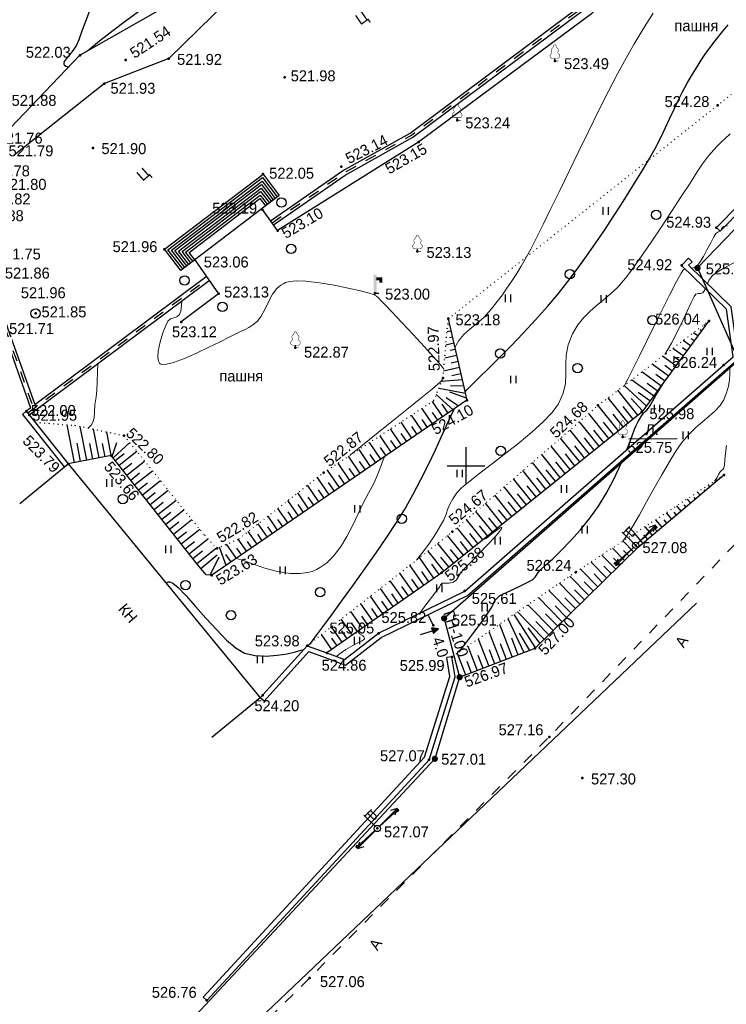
# Model space of a CAD drawing. Header units: millimetres. Extents: x -1128748 to 3035412, y -2195448 to -435774.
# Tile 68 of 160: x 491382 to 547754, y -1581707 to -1503094. Entities that reach past the tile are written whole.
import ezdxf

# ---------------------------------------------------------------- set-up
doc = ezdxf.new("R2010")
doc.units = ezdxf.units.MM
for name, pattern in [('Д_ТРОТ_ТРУБА', [3, 1.5, -1.5]), ('ДОРОГИ_СТРОЯЩ', [9, 8, -1]), ('Контура низ откосов  Штриховая 0.1-0.5 - - - - - - -', [0.6, 0.1, -0.5])]:
    doc.linetypes.add(name, pattern=pattern)
for name, color, linetype in [('(001) Сетка', 92, 'Continuous'), ('(004) Точки рельефа', 7, 'Continuous'), ('(004a) Точки рельефа (отк.)', 7, 'Continuous'), ('(007) Здания', 7, 'Continuous'), ('(011) Колодцы', 7, 'Continuous'), ('(013) Газ', 30, 'ИК_Газопровод -------г--------'), ('(022) Возд. Линии', 7, 'Continuous'), ('(025) Дорога', 7, 'Continuous'), ('(028) Гидротехн.', 7, 'Continuous'), ('(031) Горизонтали', 42, 'Continuous'), ('(035) Откосы', 7, 'Continuous'), ('(036) Растительность', 7, 'Continuous'), ('(038) Деревья', 7, 'Continuous'), ('(039) Земля', 7, 'Continuous'), ('(040) Ограда', 7, 'Continuous')]:
    doc.layers.add(name, color=color, linetype=linetype)
doc.layers.add('(032) Горизонтали утолщенные', color=32, linetype='Continuous', lineweight=30)
doc.layers.add('ВВГ 3х2.5', color=5, linetype='Continuous', lineweight=40)
doc.styles.add('BM-431', font='txt')
doc.styles.add('D-431', font='txt')
doc.styles.add('P-131', font='txt')
doc.styles.add('S', font='txtwr', dxfattribs={"oblique": 15})
doc.styles.get("Standard").update_dxf_attribs({"font": 'arial.ttf'})
doc.linetypes.add('GAZ_VOZDUSH', pattern='A,1,-2,["~",Standard,S=3,R=0,X=-1.5,Y=-1.5],-1,10', length=14)
doc.linetypes.add('ИК_Газопровод -------г--------', pattern='A,9,-0.6,["Г",Standard,S=1.2,R=0,X=0,Y=-0.6],-1.2', length=10.8)
doc.linetypes.add('ОГРАДА_БЕТ', pattern='A,4,["|",Standard,S=0.8,R=0,X=0,Y=-0.8],4', length=8)
doc.linetypes.add('ОТКОСЫ_НЕУКР', pattern='A,0.5,["|",Standard,S=1.2,R=0,X=0,Y=-1.2],1,["|",Standard,S=0.5,R=0,X=0,Y=-0.5],0.5', length=2)
doc.linetypes.add('ПОДПОРНАЯ СТЕНКА', pattern='A,2,["V",Standard,S=1.2,R=0,X=0,Y=-1.2],0.2,["V",Standard,S=0.8,R=0,X=0,Y=-0.8],0.25,["V",Standard,S=0.3,R=0,X=0,Y=-0.3],0.25', length=2.7)

# ---------------------------------------------------------------- blocks, each defined once
blk = doc.blocks.new('d')
at = {"layer": '(038) Деревья'}
blk.add_ellipse((0, 0), major_axis=(0.265, 0.265), ratio=1, start_param=5.497787, end_param=11.780972, dxfattribs=at)
blk = doc.blocks.new('I04010')
for p, q in [((-0.412273, 0.007146), (-0.412273, 1.207146)), ((0.387727, 1.207146), (0.387727, 0.007146))]:
    blk.add_line(p, q)
blk = doc.blocks.new('Setka')
at = {"layer": '(001) Сетка'}
for p, q in [((0, 1.5), (0, -1.5)), ((-1.5, 0), (1.5, 0))]:
    blk.add_line(p, q, dxfattribs=at)
blk = doc.blocks.new('karagach-flat-10-flat-1-flat-1')
at = {"layer": '(038) Деревья', "const_width": 0.0375}
for points in [[(-0.208, 1.009, 0.430853), (-0.255, 0.753, 0.548276)], [(-0.208, 1.009, 0.181567), (-0.117, 1.159, 0.303004)], [(0, 1.312, 0.246034), (-0.117, 1.159, 0.489079)], [(0, 1.312, -0.246034), (0.117, 1.159, -0.489079)], [(0.208, 1.009, -0.181567), (0.117, 1.159, -0.303004)], [(0.208, 1.009, -0.430853), (0.255, 0.753, -0.548276)], [(-0.315, 0.559, 0.626949), (-0.218, 0.206, 0.702465)], [(-0.315, 0.559, 0.383603), (-0.255, 0.753, 0.352912)], [(0.315, 0.559, -0.626949), (0.218, 0.206, -0.702465)], [(0.315, 0.559, -0.383603), (0.255, 0.753, -0.352912)]]:
    blk.add_lwpolyline(points, format="xyb", dxfattribs=at)
for points in [[(0, 0.206), (-0.218, 0.206)], [(0, 0), (0, 0.206)], [(0, 0.206), (0.218, 0.206)], [(0, 0), (0.281, 0)]]:
    blk.add_lwpolyline(points, dxfattribs=at)
at = {"layer": '(038) Деревья'}
blk.add_lwpolyline([(0, 0), (0, 0.206)], dxfattribs=at)
blk = doc.blocks.new('karagach-flat-39')
at = {"layer": '(038) Деревья', "const_width": 0.0375}
for points in [[(-0.208, 1.009, 0.430853), (-0.255, 0.753, 0.548276)], [(-0.208, 1.009, 0.181567), (-0.117, 1.159, 0.303004)], [(0, 1.312, 0.246034), (-0.117, 1.159, 0.489079)], [(0, 1.312, -0.246034), (0.117, 1.159, -0.489079)], [(0.208, 1.009, -0.181567), (0.117, 1.159, -0.303004)], [(0.208, 1.009, -0.430853), (0.255, 0.753, -0.548276)], [(-0.315, 0.559, 0.626949), (-0.218, 0.206, 0.702465)], [(-0.315, 0.559, 0.383603), (-0.255, 0.753, 0.352912)], [(0.315, 0.559, -0.626949), (0.218, 0.206, -0.702465)], [(0.315, 0.559, -0.383603), (0.255, 0.753, -0.352912)]]:
    blk.add_lwpolyline(points, format="xyb", dxfattribs=at)
for points in [[(0, 0.206), (-0.218, 0.206)], [(0, 0), (0, 0.206)], [(0, 0.206), (0.218, 0.206)], [(0, 0), (0.281, 0)]]:
    blk.add_lwpolyline(points, dxfattribs=at)
at = {"layer": '(038) Деревья'}
blk.add_lwpolyline([(0, 0), (0, 0.206)], dxfattribs=at)
blk = doc.blocks.new('s3-flat-12')
at = {"layer": '(022) Возд. Линии'}
h = blk.add_hatch(dxfattribs=at)
h.set_pattern_fill('ACET-2D-ANSI31', color=256, scale=0.01, angle=42.10705, style=0)
h.set_pattern_definition([(87.10704536, (-32363.724473, -79693.817726), (-0.031709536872, 0.001602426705), [])])
edge = h.paths.add_edge_path()
edge.add_arc((1.41, 1.274), 0.1, 0, 360)
blk.add_lwpolyline([(0, 0), (1.484, 1.341)], dxfattribs=at)
blk.add_circle((1.41, 1.274), 0.1, dxfattribs=at)
blk = doc.blocks.new('s4-flat-12')
at = {"layer": '(022) Возд. Линии'}
h = blk.add_hatch(dxfattribs=at)
h.set_pattern_fill('ACET-2D-ANSI31', color=256, scale=0.01, angle=222.10705, style=0)
h.set_pattern_definition([(267.10704536, (-32363.354527, -79693.48337), (0.031709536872, -0.001602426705), [])])
edge = h.paths.add_edge_path()
edge.add_arc((-1.41, -1.274), 0.1, 0, 360)
blk.add_lwpolyline([(0, 0), (-1.484, -1.341)], dxfattribs=at)
blk.add_circle((-1.41, -1.274), 0.1, dxfattribs=at)
blk = doc.blocks.new('prov-s-flat-9')
at = {"layer": '(022) Возд. Линии'}
for name, p in [('s3-flat-12', (0.184, 0.166)), ('s4-flat-12', (-0.186, -0.168))]:
    blk.add_blockref(name, p, dxfattribs=at)
blk = doc.blocks.new('S2-flat-9')
at = {"layer": '(022) Возд. Линии'}
for p, q in [((0, 0), (1.4, 1.428)), ((1.4, 1.428), (0.872, 1.246)), ((1.4, 1.428), (1.229, 0.896))]:
    blk.add_line(p, q, dxfattribs=at)
blk = doc.blocks.new('S1-flat-9')
at = {"layer": '(022) Возд. Линии'}
for p, q in [((0, 0), (-1.4, -1.428)), ((-1.4, -1.428), (-1.229, -0.896)), ((-1.4, -1.428), (-0.872, -1.246))]:
    blk.add_line(p, q, dxfattribs=at)
blk = doc.blocks.new('f-flat-8')
at = {"layer": '(022) Возд. Линии'}
for points in [[(-0.179, 0.175), (-1.071, 1.05)], [(-1, 0.98), (-0.475, 1.516)]]:
    blk.add_lwpolyline(points, dxfattribs=at)
blk.add_lwpolyline([(-0.123, 0.803), (-0.123, 0.803, 0.414214), (-0.125, 1.033), (-0.545, 1.444), (-0.772, 1.212), (-0.353, 0.801, 0.414214)], format="xyb", close=True, dxfattribs=at)
blk.add_circle((0, 0), 0.25, dxfattribs=at)
blk = doc.blocks.new('f-flat-7-flat-1')
at = {"layer": '(022) Возд. Линии'}
for points in [[(-0.179, 0.175), (-1.071, 1.05)], [(-1, 0.98), (-0.475, 1.516)]]:
    blk.add_lwpolyline(points, dxfattribs=at)
blk.add_lwpolyline([(-0.123, 0.803), (-0.123, 0.803, 0.414214), (-0.125, 1.033), (-0.545, 1.444), (-0.772, 1.212), (-0.353, 0.801, 0.414214)], format="xyb", close=True, dxfattribs=at)
blk.add_circle((0, 0), 0.25, dxfattribs=at)
blk = doc.blocks.new('S1-flat-8-flat-1')
at = {"layer": '(022) Возд. Линии'}
for p, q in [((0, 0), (-1.4, -1.428)), ((-1.4, -1.428), (-1.229, -0.896)), ((-1.4, -1.428), (-0.872, -1.246))]:
    blk.add_line(p, q, dxfattribs=at)
blk = doc.blocks.new('S2-flat-8-flat-1')
at = {"layer": '(022) Возд. Линии'}
for p, q in [((0, 0), (1.4, 1.428)), ((1.4, 1.428), (0.872, 1.246)), ((1.4, 1.428), (1.229, 0.896))]:
    blk.add_line(p, q, dxfattribs=at)
blk = doc.blocks.new('s3-flat-13-flat-1')
at = {"layer": '(022) Возд. Линии'}
h = blk.add_hatch(dxfattribs=at)
h.set_pattern_fill('ACET-2D-ACET-2D-ANSI31', color=256, scale=0.01, angle=42.10705, style=0)
h.set_pattern_definition([(87.10704536, (-32343.111473, -79671.210726), (-0.031709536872, 0.001602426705), [])])
edge = h.paths.add_edge_path()
edge.add_arc((1.41, 1.274), 0.1, 0, 360)
blk.add_lwpolyline([(0, 0), (1.484, 1.341)], dxfattribs=at)
blk.add_circle((1.41, 1.274), 0.1, dxfattribs=at)
blk = doc.blocks.new('s4-flat-13-flat-1')
at = {"layer": '(022) Возд. Линии'}
h = blk.add_hatch(dxfattribs=at)
h.set_pattern_fill('ACET-2D-ACET-2D-ANSI31', color=256, scale=0.01, angle=222.10705, style=0)
h.set_pattern_definition([(267.10704536, (-32342.741527, -79670.87637), (0.031709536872, -0.001602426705), [])])
edge = h.paths.add_edge_path()
edge.add_arc((-1.41, -1.274), 0.1, 0, 360)
blk.add_lwpolyline([(0, 0), (-1.484, -1.341)], dxfattribs=at)
blk.add_circle((-1.41, -1.274), 0.1, dxfattribs=at)
blk = doc.blocks.new('prov-s-flat-10-flat-1')
at = {"layer": '(022) Возд. Линии'}
for name, p in [('s3-flat-13-flat-1', (0.184, 0.166)), ('s4-flat-13-flat-1', (-0.186, -0.168))]:
    blk.add_blockref(name, p, dxfattribs=at)
blk = doc.blocks.new('d-flat-36-flat-1')
at = {"layer": '(038) Деревья'}
blk.add_ellipse((0, 0), major_axis=(0.265, 0.265), ratio=1, start_param=5.497787, end_param=11.780972, dxfattribs=at)
blk = doc.blocks.new('karagach-flat-38-flat-1')
at = {"layer": '(038) Деревья', "const_width": 0.0375}
for points in [[(-0.208, 1.009, 0.430853), (-0.255, 0.753, 0.548276)], [(-0.208, 1.009, 0.181567), (-0.117, 1.159, 0.303004)], [(0, 1.312, 0.246034), (-0.117, 1.159, 0.489079)], [(0, 1.312, -0.246034), (0.117, 1.159, -0.489079)], [(0.208, 1.009, -0.181567), (0.117, 1.159, -0.303004)], [(0.208, 1.009, -0.430853), (0.255, 0.753, -0.548276)], [(-0.315, 0.559, 0.626949), (-0.218, 0.206, 0.702465)], [(-0.315, 0.559, 0.383603), (-0.255, 0.753, 0.352912)], [(0.315, 0.559, -0.626949), (0.218, 0.206, -0.702465)], [(0.315, 0.559, -0.383603), (0.255, 0.753, -0.352912)]]:
    blk.add_lwpolyline(points, format="xyb", dxfattribs=at)
for points in [[(0, 0.206), (-0.218, 0.206)], [(0, 0), (0, 0.206)], [(0, 0.206), (0.218, 0.206)], [(0, 0), (0.281, 0)]]:
    blk.add_lwpolyline(points, dxfattribs=at)
at = {"layer": '(038) Деревья'}
blk.add_lwpolyline([(0, 0), (0, 0.206)], dxfattribs=at)
blk = doc.blocks.new('karagach-flat-11-flat-1-flat-1-flat-1')
at = {"layer": '(038) Деревья', "const_width": 0.0375}
for points in [[(-0.208, 1.009, 0.430853), (-0.255, 0.753, 0.548276)], [(-0.208, 1.009, 0.181567), (-0.117, 1.159, 0.303004)], [(0, 1.312, 0.246034), (-0.117, 1.159, 0.489079)], [(0, 1.312, -0.246034), (0.117, 1.159, -0.489079)], [(0.208, 1.009, -0.181567), (0.117, 1.159, -0.303004)], [(0.208, 1.009, -0.430853), (0.255, 0.753, -0.548276)], [(-0.315, 0.559, 0.626949), (-0.218, 0.206, 0.702465)], [(-0.315, 0.559, 0.383603), (-0.255, 0.753, 0.352912)], [(0.315, 0.559, -0.626949), (0.218, 0.206, -0.702465)], [(0.315, 0.559, -0.383603), (0.255, 0.753, -0.352912)]]:
    blk.add_lwpolyline(points, format="xyb", dxfattribs=at)
for points in [[(0, 0.206), (-0.218, 0.206)], [(0, 0), (0, 0.206)], [(0, 0.206), (0.218, 0.206)], [(0, 0), (0.281, 0)]]:
    blk.add_lwpolyline(points, dxfattribs=at)
at = {"layer": '(038) Деревья'}
blk.add_lwpolyline([(0, 0), (0, 0.206)], dxfattribs=at)
blk = doc.blocks.new('karagach-flat-31-flat-1-flat-1')
at = {"layer": '(038) Деревья', "const_width": 0.0375}
for points in [[(-0.208, 1.009, 0.430853), (-0.255, 0.753, 0.548276)], [(-0.208, 1.009, 0.181567), (-0.117, 1.159, 0.303004)], [(0, 1.312, 0.246034), (-0.117, 1.159, 0.489079)], [(0, 1.312, -0.246034), (0.117, 1.159, -0.489079)], [(0.208, 1.009, -0.181567), (0.117, 1.159, -0.303004)], [(0.208, 1.009, -0.430853), (0.255, 0.753, -0.548276)], [(-0.315, 0.559, 0.626949), (-0.218, 0.206, 0.702465)], [(-0.315, 0.559, 0.383603), (-0.255, 0.753, 0.352912)], [(0.315, 0.559, -0.626949), (0.218, 0.206, -0.702465)], [(0.315, 0.559, -0.383603), (0.255, 0.753, -0.352912)]]:
    blk.add_lwpolyline(points, format="xyb", dxfattribs=at)
for points in [[(0, 0.206), (-0.218, 0.206)], [(0, 0), (0, 0.206)], [(0, 0.206), (0.218, 0.206)], [(0, 0), (0.281, 0)]]:
    blk.add_lwpolyline(points, dxfattribs=at)
at = {"layer": '(038) Деревья'}
blk.add_lwpolyline([(0, 0), (0, 0.206)], dxfattribs=at)
blk = doc.blocks.new('I03040-flat-2-flat-1-flat-1')
at = {"layer": '(028) Гидротехн.'}
blk.add_line((0, 0), (0.4, 0), dxfattribs=at)
for points in [[(-0.025, -0.005), (0.225, -0.005), (-0.025, 1.475), (0.225, 1.475)], [(0.2, 1.26), (0.2, 1.01), (0.68, 1.26), (0.43, 1.01)], [(0.68, 1.26), (0.43, 1.01), (0.68, 0.845), (0.43, 0.845)]]:
    blk.add_trace(points, dxfattribs=at)
at = {"color": 4, "style": 'S', "oblique": 15}
blk.add_attdef('Z', (0.982, -0.055), '', height=1, dxfattribs=at)
blk = doc.blocks.new('wef-flat-5')
at = {"layer": '(025) Дорога', "linetype": 'Д_ТРОТ_ТРУБА'}
blk.add_hatch(color=0, dxfattribs=at).paths.add_polyline_path([(-490372.002, 2189558.479), (-490371.843, 2189558.005), (-490371.449, 2189558.402)])
at = {"layer": '(022) Возд. Линии', "color": 0}
for points in [[(-490372.87, 2189557.924), (-490371.922, 2189558.242)], [(-490371.449, 2189558.402), (-490372.002, 2189558.479)]]:
    blk.add_lwpolyline(points, dxfattribs=at)
at = {"layer": '(025) Дорога', "color": 0, "linetype": 'Д_ТРОТ_ТРУБА'}
blk.add_lwpolyline([(-490372.002, 2189558.479), (-490371.843, 2189558.005)], dxfattribs=at)
blk.add_lwpolyline([(-490372.002, 2189558.479), (-490371.843, 2189558.005), (-490371.449, 2189558.402), (-490372.002, 2189558.479)], close=True, dxfattribs=at)
blk = doc.blocks.new('A$C05d28b1e')
at = {"layer": '(013) Газ', "linetype": 'ByBlock'}
h = blk.add_hatch(color=0, dxfattribs=at)
edge = h.paths.add_edge_path()
edge.add_arc((52809, 3628), 250, 0, 360)
h = blk.add_hatch(color=0, dxfattribs=at)
edge = h.paths.add_edge_path()
edge.add_arc((32593, -24350), 250, 0, 360)
h = blk.add_hatch(color=0, dxfattribs=at)
edge = h.paths.add_edge_path()
edge.add_arc((33828, -29046), 250, 0, 360)
h = blk.add_hatch(color=0, dxfattribs=at)
edge = h.paths.add_edge_path()
edge.add_arc((31852, -35564), 250, 0, 360)
at = {"layer": '(004) Точки рельефа', "color": 7, "linetype": 'ByBlock', "lineweight": -2}
for p in [(3538, 20617), (7178, 20220), (10621, 20343), (41426, 20152), (5487, 18347), (19861, 18857), (54422, 16617), (33634, 15419), (30550, 13678), (4585, 13195), (18144, 11127), (24396, 11726), (18092, 8284), (19304, 6618), (54321, 6856), (10276, 5118), (30468, 4951), (12686, 4301), (51535, 3837), (52809, 3628), (27091, 1615), (14604, 1565), (11624, -675), (32919, -434), (53716, -601), (20731, -2745), (54893, -4123), (32500, -5170), (34414, -6941), (-747, -7817), (44874, -7353), (48358, -7873), (7060, -9755), (46846, -9869), (6041, -11346), (2606, -12012), (22972, -12715), (54916, -12897), (33259, -17439), (14467, -18764), (47875, -18518), (14060, -20907), (32403, -20704), (43078, -20666), (34236, -22176), (32593, -24350), (27363, -25536), (21677, -26536), (33213, -27422), (39851, -26739), (33828, -29046), (18105, -30503), (40976, -33812), (31852, -35564), (43609, -37106), (27262, -41125), (21855, -53057), (13656, -54857)]:
    blk.add_point(p, dxfattribs=at)
at = {"layer": '(004a) Точки рельефа (отк.)', "color": 7, "linetype": 'ByBlock', "lineweight": -2}
for p in [(0, 0), (-505, -8109), (31725, -24913), (23239, -27111), (31392, -35637)]:
    blk.add_point(p, dxfattribs=at)
at = {"layer": '(007) Здания', "ltscale": 600}
for points in [[(-1260, -15183), (2606, -12012)], [(2606, -12012), (17930, -30698), (14064, -33868)]]:
    blk.add_lwpolyline(points, dxfattribs=at)
at = {"layer": '(013) Газ', "linetype": 'GAZ_VOZDUSH', "ltscale": 600, "flags": 128}
blk.add_lwpolyline([(139039, 153682), (138885, 152734), (135454, 145357), (130316, 142546), (115842, 109039), (104824, 79051), (99727, 68744), (82201, 34139), (52809, 3628), (56082, -3749), (32593, -24350), (33828, -29046), (31852, -35564), (-6995, -77251), (-10648, -79274), (-22017, -90450), (-29954, -94459), (-74554, -132816), (-76953, -135094)], dxfattribs=at)
at = {"layer": '(022) Возд. Линии', "color": 0, "ltscale": 600, "flags": 128}
blk.add_lwpolyline([(47328, -10002), (51177, -9987)], dxfattribs=at)
at = {"layer": '(025) Дорога', "ltscale": 600}
for p, q in [((10558, 5082), (18106, 10847)), ((10840, 5045), (18069, 10566)), ((11122, 5009), (18031, 10286)), ((18031, 10286), (18967, 9061)), ((18069, 10566), (19126, 9183)), ((18106, 10847), (19284, 9304)), ((11403, 4972), (17994, 10006)), ((11685, 4936), (17956, 9725)), ((11966, 4899), (17919, 9445)), ((17919, 9445), (18490, 8697)), ((17956, 9725), (18649, 8819)), ((17994, 10006), (18808, 8940)), ((12248, 4862), (17881, 9165)), ((17881, 9165), (18331, 8576)), ((11752, 3548), (10558, 5082)), ((11909, 3669), (10840, 5045)), ((12067, 3790), (11122, 5009)), ((12225, 3912), (11403, 4972)), ((12383, 4035), (11685, 4936)), ((12541, 4157), (11966, 4899)), ((12699, 4280), (12248, 4862))]:
    blk.add_line(p, q, dxfattribs=at)
at = {"layer": '(025) Дорога', "linetype": 'Д_ТРОТ_ТРУБА', "ltscale": 600, "flags": 128}
blk.add_lwpolyline([(150815, 142076), (135921, 113311), (125552, 93370), (117383, 77821), (104208, 56333), (99627, 49152), (88708, 25275), (72217, 300), (60109, -13961), (40976, -33812), (21855, -53057), (7525, -67385), (-21145, -96032), (-41237, -115998), (-56020, -131074), (-73097, -148290), (-76079, -151266)], dxfattribs=at)
at = {"layer": '(025) Дорога', "ltscale": 600}
blk.add_lwpolyline([(10276, 5118), (18144, 11127), (19443, 9426), (12703, 4277), (11594, 3428), (10276, 5118)], dxfattribs=at)
at = {"layer": '(028) Гидротехн.', "ltscale": 600}
for points in [[(18749, 7396), (24490, 11379), (29877, 14402), (43402, 24495), (52791, 33697)], [(18977, 7068), (24703, 11039), (30096, 14066), (43663, 24191), (53071, 33411)], [(-505, -8109), (13859, 2628)], [(-68, -7283), (13619, 2948)], [(-3131, 407), (-2611, -1269), (-404, -7534)], [(-2785, 641), (-2231, -1143), (-68, -7283)], [(-744, -7789), (-404, -7534)]]:
    blk.add_lwpolyline(points, dxfattribs=at)
at = {"layer": '(028) Гидротехн.', "color": 3, "linetype": 'Д_ТРОТ_ТРУБА', "ltscale": 600, "flags": 128}
for points in [[(18863, 7232), (24596, 11209), (29987, 14234), (43533, 24343), (52931, 33554)], [(-625, -7949), (13739, 2788)], [(-2940, 466), (-2421, -1206), (-215, -7467)]]:
    blk.add_lwpolyline(points, dxfattribs=at)
at = {"layer": '(031) Горизонтали', "color": 42, "linetype": 'Continuous', "lineweight": 0, "ltscale": 600}
for points in [[(30376, -19703), (30799, -19192), (31141, -18754), (31432, -18352), (31699, -17948), (31973, -17507), (32282, -16990), (32558, -16471), (32747, -16023), (32898, -15617), (33058, -15219), (33276, -14798), (33602, -14322), (33989, -13930), (34634, -13389), (35476, -12729), (36454, -11979), (37506, -11168), (38569, -10326), (39584, -9482), (40488, -8664), (41220, -7904), (41718, -7229), (42100, -6379), (42270, -5591), (42311, -4837), (42306, -4091), (42337, -3327), (42487, -2518), (42839, -1637), (43273, -913), (43733, -329), (44220, 161), (44734, 603), (45275, 1043), (45844, 1527), (46440, 2101), (47063, 2811), (47644, 3577), (48341, 4559), (49116, 5692), (49930, 6910), (50743, 8146), (51517, 9333), (52212, 10405), (52791, 11296), (53213, 11940), (53440, 12269), (53691, 12584), (53896, 12821), (54111, 13051), (54388, 13343), (54676, 13637), (55014, 13971), (55403, 14349)], [(33444, -2719), (33444, -2719), (33756, -2156), (34167, -1687), (34655, -1258), (35199, -812), (35775, -292), (36364, 356), (36831, 947), (37238, 1487), (37609, 2007), (37966, 2539), (38332, 3116), (38728, 3768), (39177, 4528), (39502, 5123), (39945, 5990), (40490, 7089), (41119, 8377), (41815, 9810), (42560, 11348), (43338, 12947), (44130, 14566), (44921, 16162), (45693, 17692), (46428, 19115), (47109, 20388), (47720, 21469), (48448, 22672), (49265, 23961)], [(52337, 3611), (52590, 3664), (52802, 3821), (52939, 4001), (53095, 4238), (53279, 4551), (53556, 5064), (53859, 5633), (54123, 6116), (54281, 6368), (54434, 6484), (54583, 6557), (54682, 6621), (54730, 6750), (54782, 6871), (54918, 6925), (55190, 7004)], [(54171, -13386), (54365, -13108), (54493, -12854), (54604, -12658), (54719, -12545), (54823, -12464), (54915, -12343), (54954, -12124), (54986, -11712), (55038, -11167), (55132, -10550)], [(53603, 2372), (53718, 2616), (54010, 3024), (54366, 3296), (54906, 3609), (55543, 3948), (56188, 4304), (56753, 4664), (57151, 5015), (57393, 5425), (57498, 5828), (57560, 6222), (57674, 6606), (57936, 6977), (58374, 7250), (59153, 7594), (60154, 7980), (61261, 8378), (62354, 8758), (63318, 9092), (63845, 9280)], [(46976, -5748), (47219, -5298), (47626, -4495), (48156, -3432), (48764, -2201), (49409, -895), (50049, 393), (50639, 1571), (51139, 2546), (51505, 3224), (51694, 3513), (51822, 3556)], [(32564, -4448), (32326, -4137), (31769, -3499), (30995, -2645), (30111, -1684), (29220, -726), (28427, 120), (27837, 743), (27555, 1033), (27354, 1234), (27185, 1386), (26948, 1517), (26613, 1618), (25911, 1799), (24947, 2022), (23828, 2249), (22661, 2444), (21552, 2568), (20780, 2592), (20302, 2553), (20046, 2496), (19938, 2457), (19809, 2395), (19570, 2248), (19258, 1976), (18914, 1541), (18570, 933), (18282, 322), (18007, -218), (17702, -615), (17340, -915), (17024, -1124), (16710, -1287), (16356, -1448), (15918, -1651), (15450, -1888), (14720, -2259), (13820, -2706), (12840, -3170), (11872, -3594), (11005, -3917), (10445, -4064), (10134, -4090), (9989, -4060), (9938, -4029), (9884, -3974), (9806, -3826), (9753, -3523), (9783, -3007), (9935, -2272), (10157, -1547), (10386, -954), (10559, -613), (10772, -433), (11019, -352), (11268, -271), (11488, -93), (11576, 177), (11635, 655), (11668, 990)], [(50210, -3278), (50727, -2374), (51206, -1452), (51638, -566), (52011, 230), (52313, 883), (52535, 1337), (52664, 1539), (52853, 1595), (53045, 1581), (53236, 1635), (53371, 1839), (53430, 1981)], [(4183, -9155), (4211, -9135), (4291, -9067), (4422, -8923), (4560, -8689), (4660, -8341), (4706, -7848), (4734, -7289), (4820, -6660), (4883, -6147), (4914, -5467), (4939, -4664), (4975, -4013)], [(46863, -18182), (47204, -17713), (47648, -16992), (48168, -16085), (48741, -15054), (49343, -13966), (49950, -12883), (50535, -11872), (51076, -10995), (51548, -10317), (52110, -9661), (52677, -9107), (53231, -8627), (53750, -8194), (54214, -7780), (54605, -7360), (54900, -6906), (55132, -6352), (55276, -5816), (55351, -5303), (55378, -4821), (55374, -4376), (55370, -4237)], [(25063, -11348), (25146, -11279), (26088, -10514), (27211, -9608), (28423, -8634), (29630, -7662), (30740, -6763), (31659, -6010), (32295, -5471), (32430, -5341)], [(16020, -19562), (16591, -19739), (17383, -20021), (18299, -20329), (19292, -20599), (20313, -20765), (21116, -20779), (21694, -20699), (22062, -20595), (22240, -20526), (22413, -20447), (22742, -20265), (23197, -19939), (23739, -19417), (24330, -18655), (24844, -17806), (25303, -16913), (25728, -16015), (26142, -15153), (26567, -14366), (26987, -13584), (27286, -12899), (27517, -12276), (27735, -11683), (27834, -11456)], [(30673, -23918), (31061, -23382), (31594, -22675), (32016, -22129), (32215, -21870), (32317, -21684), (32447, -21547), (32673, -21531), (33007, -21551), (33354, -21468), (33585, -21261), (33727, -21004), (33923, -20699), (34196, -20405), (34714, -19870), (35369, -19196), (36054, -18481), (36659, -17827), (37015, -17415), (37170, -17204), (37208, -17123), (37204, -17102), (37176, -17089), (37074, -17118), (36834, -17269), (36426, -17582), (35935, -17961), (35668, -18078)], [(24020, -27398), (24226, -27201), (24764, -26828), (25302, -26524), (25772, -26284), (26056, -26132), (26192, -26039), (26238, -25986), (26246, -25963), (26244, -25918), (26200, -25837), (26068, -25727), (25855, -25584), (25721, -25376)]]:
    blk.add_lwpolyline(points, dxfattribs=at)
at = {"layer": '(032) Горизонтали утолщенные', "color": 32, "linetype": 'Continuous', "lineweight": 30, "ltscale": 600}
for points in [[(34259, -6267), (34414, -6090), (34803, -5701), (35388, -5127), (36130, -4399), (36991, -3545), (37931, -2595), (38912, -1578), (39895, -523), (40842, 541), (41713, 1584), (42463, 2541), (43213, 3543), (43958, 4576), (44691, 5626), (45404, 6678), (46091, 7718), (46746, 8731), (47360, 9704), (47927, 10621), (48441, 11469), (48894, 12233), (49425, 13176), (49875, 14041), (50263, 14842), (50611, 15593), (50938, 16308), (51264, 17001), (51608, 17686), (51992, 18376), (52416, 19097), (52776, 19693), (53103, 20211), (53429, 20697), (53785, 21195), (54204, 21751), (54717, 22411), (55258, 23049)], [(7103, 30901), (6963, 30673), (6591, 29950), (6089, 28834), (5568, 27563), (5050, 26220), (4555, 24891), (4108, 23662), (3728, 22616), (3439, 21838), (3262, 21415), (2995, 21005), (2694, 20646), (2428, 20335), (2287, 20119), (2246, 19975), (2257, 19887), (2276, 19845), (2307, 19807), (2402, 19748), (2616, 19697), (2656, 19695)], [(4145, 20964), (4486, 21256), (5243, 21868), (6157, 22582), (7148, 23334), (8135, 24062), (9038, 24701), (9776, 25188), (10270, 25461), (10911, 25660), (11549, 25763), (12126, 25804), (12578, 25820), (12650, 25827)], [(47172, -10871), (47321, -10494), (47593, -9772), (47791, -9241), (47916, -8943), (48083, -8634), (48233, -8370), (48369, -8150), (48492, -7976), (48632, -7824), (48759, -7715), (48898, -7563), (49034, -7348), (49246, -6977), (49520, -6495), (49843, -5945), (50200, -5373)], [(21706, -26547), (21753, -26508), (21800, -26469), (21865, -26408), (21947, -26324), (22083, -26145), (22444, -25663), (22993, -24926), (23689, -23983), (24494, -22883), (25369, -21673), (26274, -20402), (27172, -19119), (28022, -17872), (28786, -16708), (29424, -15678), (30100, -14489), (30745, -13267), (31349, -12055), (31901, -10896), (32391, -9833), (32808, -8908), (33144, -8164), (33384, -7648)], [(33755, -27051), (33971, -26784), (34408, -26219), (34970, -25475), (35562, -24673), (36088, -23931), (36398, -23460), (36648, -22935), (36648, -22935), (36648, -22935), (36648, -22935), (36648, -22935), (36648, -22935), (36648, -22935), (36648, -22935), (36648, -22935), (36648, -22935), (36648, -22935), (37034, -22529), (37910, -22116), (38735, -21727), (39370, -21418), (39679, -21246), (39848, -21065), (39955, -20889), (40100, -20677), (40294, -20487), (40694, -20115), (41255, -19586), (41934, -18922), (42684, -18147), (43461, -17286), (44220, -16362), (44916, -15399), (45533, -14393), (46083, -13355), (46565, -12330), (46835, -11696)], [(10477, -21609), (10489, -21501), (10524, -21459), (10574, -21433), (10698, -21432), (10942, -21547), (11363, -21888), (12014, -22551), (12767, -23392), (13583, -24321), (14422, -25249), (15243, -26084), (16009, -26738), (16679, -27120), (17508, -27312), (18390, -27357), (19261, -27298), (20061, -27175), (20728, -27028), (21200, -26899), (21415, -26827)]]:
    blk.add_lwpolyline(points, dxfattribs=at)
blk.add_lwpolyline([(-505, -8109), (-505, -8109)], close=True, dxfattribs=at)
at = {"layer": '(035) Откосы', "ltscale": 600}
for p, q in [((33143, -1408), (32826, -1481)), ((33031, -921), (32952, -939)), ((52833, -1799), (52484, -1542)), ((53127, -1400), (53011, -1314)), ((53422, -1000), (53305, -915)), ((33255, -1895), (33017, -1950)), ((52244, -2598), (51662, -2169)), ((52539, -2199), (52306, -2027)), ((33367, -2382), (32734, -2528)), ((33479, -2870), (33083, -2960)), ((51656, -3397), (50841, -2797)), ((51950, -2998), (51601, -2740)), ((33590, -3357), (32641, -3575)), ((33702, -3844), (33149, -3971)), ((51067, -4196), (50019, -3424)), ((51361, -3797), (50896, -3454)), ((33814, -4331), (32549, -4622)), ((49890, -5794), (48376, -4679)), ((50478, -4995), (49197, -4052)), ((50773, -4596), (50190, -4167)), ((34038, -5305), (32394, -5428)), ((33926, -4818), (33214, -4982)), ((49301, -6593), (47554, -5306)), ((50184, -5395), (49485, -4880)), ((34288, -6394), (32162, -5992)), ((34374, -6766), (33037, -6286)), ((34150, -5792), (33098, -5798)), ((48050, -8121), (46459, -6142)), ((48712, -7392), (46967, -5755)), ((49595, -6194), (48780, -5593)), ((32501, -8254), (31663, -7033)), ((33325, -7688), (31967, -6467)), ((33737, -7405), (32767, -6739)), ((47277, -8743), (45670, -6745)), ((48418, -7792), (47526, -6806)), ((49007, -6993), (48075, -6306)), ((31677, -8819), (30826, -7580)), ((32913, -7971), (32424, -7258)), ((46503, -9364), (44881, -7347)), ((47663, -8432), (46864, -7438)), ((30853, -9385), (29990, -8127)), ((31265, -9102), (30836, -8478)), ((32089, -8536), (31667, -7921)), ((45730, -9986), (44131, -7998)), ((46890, -9054), (46083, -8050)), ((3097, -11917), (2509, -8887)), ((4078, -11727), (3554, -9024)), ((5059, -11536), (4615, -9245)), ((29204, -10516), (28316, -9221)), ((30028, -9950), (29153, -8674)), ((30441, -9667), (30006, -9034)), ((44183, -11230), (42631, -9300)), ((44957, -10608), (43381, -8649)), ((45343, -10297), (44550, -9311)), ((46117, -9675), (45311, -8674)), ((6041, -11346), (5676, -9466)), ((28380, -11081), (27479, -9768)), ((28792, -10799), (28345, -10147)), ((29616, -10233), (29175, -9590)), ((43410, -11852), (41881, -9952)), ((44570, -10919), (43788, -9947)), ((3587, -11822), (3307, -10374)), ((4569, -11631), (4327, -10383)), ((5550, -11441), (5348, -10399)), ((26731, -12212), (25805, -10863)), ((27556, -11647), (26642, -10315)), ((27968, -11364), (27514, -10703)), ((42637, -12474), (41132, -10603)), ((43797, -11541), (43027, -10584)), ((6351, -11738), (7056, -11180)), ((6661, -12130), (8074, -11012)), ((7281, -12914), (8702, -11790)), ((25907, -12778), (24968, -11410)), ((27144, -11930), (26684, -11259)), ((41863, -13096), (40382, -11254)), ((43023, -12163), (42265, -11220)), ((6971, -12522), (7679, -11961)), ((7901, -13698), (9330, -12568)), ((24259, -13909), (23295, -12504)), ((25083, -13343), (24132, -11957)), ((25495, -13061), (25023, -12372)), ((26319, -12495), (25853, -11816)), ((40317, -14340), (38882, -12556)), ((41090, -13718), (39632, -11905)), ((41477, -13407), (40742, -12493)), ((42250, -12785), (41503, -11857)), ((7591, -13306), (8303, -12742)), ((8521, -14482), (9957, -13346)), ((23435, -14475), (22488, -13094)), ((24671, -13626), (24192, -12928)), ((39543, -14962), (38132, -13207)), ((40703, -14029), (39980, -13130)), ((54496, -13173), (54535, -13218)), ((8211, -14090), (8927, -13523)), ((9142, -15265), (10585, -14124)), ((22610, -15040), (21699, -13712)), ((23022, -14757), (22558, -14080)), ((23847, -14192), (23364, -13489)), ((38770, -15584), (37382, -13858)), ((39930, -14651), (39219, -13766)), ((53314, -14091), (53392, -14183)), ((53656, -13724), (53773, -13861)), ((54115, -13494), (54154, -13540)), ((8832, -14874), (9551, -14304)), ((9762, -16049), (11213, -14902)), ((21786, -15606), (20911, -14330)), ((22198, -15323), (21752, -14672)), ((37997, -16206), (36633, -14510)), ((39157, -15273), (38457, -14403)), ((51977, -14826), (52249, -15147)), ((52513, -14688), (52630, -14826)), ((52817, -14275), (53011, -14504)), ((9452, -15657), (10175, -15085)), ((10382, -16833), (11840, -15680)), ((20138, -16737), (19334, -15565)), ((20962, -16171), (20122, -14948)), ((21374, -15888), (20945, -15264)), ((37223, -16828), (35883, -15161)), ((37610, -16517), (36934, -15676)), ((38383, -15895), (37695, -15039)), ((51137, -15377), (51486, -15790)), ((51712, -15285), (51867, -15469)), ((10072, -16441), (10799, -15866)), ((11002, -17617), (12468, -16458)), ((19313, -17302), (18545, -16183)), ((19726, -17020), (19333, -16447)), ((20550, -16454), (20139, -15855)), ((35676, -18071), (34383, -16463)), ((36450, -17450), (35133, -15812)), ((36836, -17139), (36172, -16312)), ((49458, -16479), (49962, -17076)), ((50111, -16479), (50343, -16755)), ((50298, -15928), (50724, -16433)), ((50911, -15882), (51105, -16112)), ((10692, -17225), (11423, -16647)), ((11622, -18401), (13096, -17236)), ((18489, -17868), (17757, -16801)), ((18901, -17585), (18526, -17039)), ((34903, -18693), (33633, -17114)), ((36063, -17761), (35410, -16949)), ((48618, -17030), (49200, -17719)), ((49310, -17076), (49581, -17398)), ((11312, -18009), (12047, -17428)), ((12243, -19185), (13747, -17995)), ((16841, -18999), (16174, -18027)), ((17665, -18433), (16969, -17418)), ((18077, -18151), (17720, -17630)), ((34130, -19315), (32868, -17746)), ((35290, -18382), (34649, -17586)), ((47779, -17581), (48438, -18362)), ((48509, -17673), (48819, -18041)), ((11932, -18793), (12671, -18209)), ((12863, -19969), (14433, -18727)), ((15192, -20130), (14674, -18674)), ((16016, -19565), (15239, -18431)), ((16429, -19282), (16067, -18755)), ((17253, -18716), (16914, -18222)), ((33356, -19937), (32087, -18359)), ((33743, -19626), (33110, -18840)), ((34516, -19004), (33887, -18222)), ((46015, -18739), (46990, -19733)), ((46865, -18181), (47702, -19034)), ((47674, -18294), (48058, -18685)), ((12553, -19577), (13321, -18969)), ((13177, -20358), (14494, -19271)), ((13934, -20897), (14648, -19442)), ((15604, -19847), (15188, -19240)), ((31779, -21140), (30633, -19501)), ((32583, -20559), (31307, -18972)), ((32970, -20248), (32333, -19457)), ((45165, -19296), (46279, -20431)), ((46112, -19550), (46635, -20082)), ((46893, -18922), (47346, -19384)), ((30966, -21709), (29852, -20115)), ((32186, -20856), (31605, -20025)), ((43466, -20412), (44855, -21828)), ((44315, -19854), (45567, -21130)), ((45332, -20178), (45923, -20780)), ((30152, -22278), (29070, -20729)), ((30559, -21993), (30010, -21208)), ((31372, -21425), (30807, -20616)), ((42623, -20977), (44144, -22526)), ((44551, -20806), (45211, -21479)), ((28526, -23415), (27507, -21957)), ((29339, -22846), (28288, -21343)), ((29746, -22562), (29212, -21799)), ((41788, -21549), (43432, -23225)), ((43770, -21434), (44500, -22177)), ((27712, -23983), (26725, -22571)), ((28932, -23131), (28415, -22390)), ((40117, -22694), (42009, -24622)), ((40952, -22122), (42720, -23923)), ((42223, -22705), (43076, -23574)), ((42997, -22069), (43788, -22876)), ((26899, -24552), (25943, -23185)), ((27306, -24268), (26820, -23573)), ((28119, -23699), (27617, -22982)), ((39281, -23266), (41297, -25320)), ((41450, -23340), (42364, -24272)), ((26086, -25121), (25162, -23799)), ((26492, -24836), (26022, -24164)), ((37674, -24367), (38949, -27084)), ((38145, -24044), (39874, -26717)), ((38446, -23838), (40585, -26018)), ((40676, -23975), (41653, -24971)), ((24459, -26258), (23598, -25027)), ((25272, -25689), (24380, -24413)), ((25679, -25405), (25225, -24756)), ((37014, -24819), (38018, -27441)), ((39259, -25118), (40229, -26368)), ((39902, -24611), (40941, -25669)), ((23646, -26827), (22817, -25641)), ((24052, -26542), (23630, -25938)), ((24866, -25974), (24427, -25347)), ((36168, -25398), (37087, -27798)), ((37960, -25896), (38484, -27263)), ((38588, -25542), (39415, -26906)), ((34476, -26557), (35225, -28511)), ((35322, -25978), (36156, -28154)), ((37072, -26364), (37553, -27619)), ((33630, -27136), (34294, -28868)), ((35295, -27300), (35690, -28333)), ((36183, -26832), (36621, -27976)), ((34406, -27768), (34759, -28689))]:
    blk.add_line(p, q, dxfattribs=at)
at = {"layer": '(035) Откосы', "linetype": 'ОТКОСЫ_НЕУКР', "ltscale": 600}
for points in [[(-3144, 13637), (3538, 20617), (13070, 26067), (16560, 29702), (32147, 37578)], [(31313, 34229), (18232, 28730), (16486, 26110), (10621, 20343), (5487, 18347), (-1712, 12644)]]:
    blk.add_lwpolyline(points, dxfattribs=at)
at = {"layer": '(035) Откосы', "linetype": 'ПОДПОРНАЯ СТЕНКА', "ltscale": 600, "flags": 128}
for points in [[(52273, 35121), (54029, 33528), (44345, 23912), (30550, 13678), (19304, 6618), (18092, 8284)], [(12703, 4277), (14604, 1565), (11624, -675)]]:
    blk.add_lwpolyline(points, dxfattribs=at)
at = {"layer": '(035) Откосы', "linetype": 'Контура низ откосов  Штриховая 0.1-0.5 - - - - - - -', "ltscale": 600}
for points in [[(-36, -8697), (3116, -8932), (7060, -9755), (13475, -17705), (14467, -18764), (16214, -18009), (22972, -12715), (31760, -6970), (32500, -5170), (32919, -434)], [(21677, -26536), (33259, -17439), (44874, -7353), (53716, -601)], [(54916, -12897), (43078, -20666), (33213, -27422)]]:
    blk.add_lwpolyline(points, dxfattribs=at)
at = {"layer": '(035) Откосы', "ltscale": 600}
for points in [[(32919, -434), (34414, -6941), (14060, -20907), (13598, -20869), (13026, -20176), (6041, -11346), (2606, -12012)], [(53716, -601), (48358, -7873), (32403, -20704), (23239, -27111)], [(6102, -11423), (6477, -10306)], [(6190, -11534), (7509, -10311)], [(33828, -29046), (39851, -26739), (48074, -18669), (54916, -12897)]]:
    blk.add_lwpolyline(points, dxfattribs=at)
at = {"layer": '(039) Земля', "linetype": 'Контура низ откосов  Штриховая 0.1-0.5 - - - - - - -', "ltscale": 600, "flags": 128}
blk.add_lwpolyline([(32919, -434), (66557, 26239), (55525, 32839), (54029, 33528)], dxfattribs=at)
at = {"layer": '(040) Ограда', "linetype": 'ОГРАДА_БЕТ', "ltscale": 600, "flags": 128}
for points in [[(54321, 6856), (81458, 34429), (88020, 47853), (103060, 77194), (102668, 77349), (103071, 78364), (104105, 77984), (103725, 76950), (103429, 77058)], [(17930, -30698), (21677, -26536), (23239, -27111), (24647, -27629), (27363, -25536), (34236, -22176), (54893, -4123), (55646, -3465), (55109, 338), (55109, 338), (51535, 3837), (52095, 4409)], [(-747, -7817), (-505, -8109), (2606, -12012)], [(13362, -54586), (31037, -35432), (33051, -28987), (32818, -27483)]]:
    blk.add_lwpolyline(points, dxfattribs=at)
at = {"layer": '(040) Ограда', "ltscale": 600, "flags": 128}
for points in [[(54606, 6575), (81789, 34195), (88378, 47674), (103429, 77058)], [(54321, 6856), (54606, 6575)], [(52095, 4409), (52380, 4129), (52101, 3843)], [(18227, -30965), (21793, -27005), (23101, -27486), (24716, -28081), (27575, -25878), (34459, -22512), (55156, -4424), (56072, -3624), (55486, 528), (52101, 3843)], [(-1055, -8072), (-747, -7817)], [(-1055, -8072), (-815, -8361), (2293, -12261)], [(18227, -30965), (17930, -30698)]]:
    blk.add_lwpolyline(points, dxfattribs=at)
at = {"layer": '(040) Ограда', "ltscale": 600}
for points in [[(31306, -24053), (31725, -24913)], [(13656, -54857), (31392, -35637), (33461, -29018), (33213, -27422)], [(33213, -27422), (32818, -27483)], [(13656, -54857), (13362, -54586)]]:
    blk.add_lwpolyline(points, dxfattribs=at)
at = {"layer": '(001) Сетка', "xscale": 1000, "yscale": 1000, "zscale": 1000}
blk.add_blockref('Setka', (34335, -12169), dxfattribs=at)
at = {"layer": '(022) Возд. Линии', "xscale": 1000, "yscale": 1000, "zscale": 1000}
for name, p in [('karagach-flat-10-flat-1-flat-1', (41426, 20152)), ('karagach-flat-11-flat-1-flat-1-flat-1', (33634, 15419)), ('karagach-flat-31-flat-1-flat-1', (30468, 4951)), ('I03040-flat-2-flat-1-flat-1', (26991, 1620)), ('d-flat-36-flat-1', (0, 0)), ('karagach-flat-38-flat-1', (20731, -2745)), ('karagach-flat-39', (46846, -9869)), ('prov-s-flat-9', (47875, -18518)), ('f-flat-8', (47875, -18518)), ('S2-flat-9', (48048, -18342)), ('S1-flat-9', (47699, -18698)), ('wef-flat-5', (490403581, -2189583574)), ('prov-s-flat-10-flat-1', (27262, -41125)), ('f-flat-7-flat-1', (27262, -41125)), ('S2-flat-8-flat-1', (27435, -40949)), ('S1-flat-8-flat-1', (27086, -41305))]:
    blk.add_blockref(name, p, dxfattribs=at)
at = {"layer": '(036) Растительность', "linetype": 'Continuous', "xscale": 500, "yscale": 500, "zscale": 500}
for p in [(45483, 7872), (37708, 902), (45317, 845), (53797, -3342), (38126, -5585), (49593, -7902), (51870, -10038), (33851, -13092), (5899, -13852), (42169, -14322), (25664, -15903), (43806, -17565), (36862, -18449), (10609, -19142), (19713, -20814), (32213, -22252), (35830, -23815), (25643, -26419), (17899, -27917)]:
    blk.add_blockref('I04010', p, dxfattribs=at)
at = {"layer": '(038) Деревья', "linetype": 'Continuous', "xscale": 1000, "yscale": 1000, "zscale": 1000}
for p in [(19610, 8846), (49519, 7873), (20380, 5155), (42632, 3126), (11886, 2637), (14903, 523), (49227, -541), (37075, -3213), (43246, -4365), (37105, -10978), (6956, -14830), (29209, -16395), (11968, -21691), (22696, -22260), (15590, -24097)]:
    blk.add_blockref('d', p, dxfattribs=at)
at = {"layer": '(004) Точки рельефа', "style": 'D-431'}
blk.add_text('523.10', height=875, rotation=30.57659, dxfattribs=at).set_placement((19963, 5929))
blk.add_text('523.13', height=875, dxfattribs=at).set_placement((15043, 1268))
at = {"layer": '(004) Точки рельефа', "linetype": 'ByBlock', "char_height": 875, "attachment_point": 4, "style": 'D-431'}
for s, insert, rotation in [('521.54', (7656, 20679), 33.39067), ('523.14', (24819, 12291), 27.16418), ('523.15', (28005, 11459), 29.8754), ('522.97', (31816, -4606), 91.67406), ('524.68', (41241, -9708), 43.2506), ('524.10', (31699, -9355), 29.37427), ('522.80', (7445, -9359), 315.89483), ('522.87', (23166, -11959), 38.74865), ('523.79', (-797, -9951), 314.38004), ('523.66', (5732, -12007), 309.50323), ('524.67', (33138, -16619), 39.51556), ('522.82', (14568, -17992), 30.97772), ('525.38', (32809, -21105), 37.55402), ('523.63', (14517, -21380), 31.59543), ('527.00', (40343, -27065), 46.91703), ('526.97', (34260, -29467), 19.66057)]:
    blk.add_mtext(s, dxfattribs=dict(at, insert=insert, rotation=rotation))
for s, insert in [('522.03', (-778, 20842)), ('521.92', (11290, 20271)), ('523.49', (42162, 19932)), ('521.98', (20353, 18962)), ('521.93', (5977, 17967)), ('521.88', (-1914, 17002)), ('524.28', (50179, 16904)), ('523.24', (34280, 15202)), ('521.79', (-2159, 12975)), ('521.90', (5254, 13150)), ('522.05', (18635, 11184)), ('521.82', (-3979, 9130)), ('523.19', (14092, 8397)), ('524.93', (50311, 7273)), ('521.96', (6140, 5322)), ('521.75', (-3165, 4735)), ('523.13', (31188, 4857)), ('523.06', (13419, 4096)), ('524.92', (47213, 3882)), ('525.02', (53464, 3548)), ('521.96', (-1177, 1644)), ('523.00', (27888, 1534)), ('523.18', (33498, -514)), ('526.04', (49425, -461)), ('521.71', (-2115, -1223)), ('523.12', (10881, -1476)), ('522.87', (21413, -3104)), ('526.24', (50791, -3925)), ('521.95', (-264, -8137)), ('525.98', (48975, -8016)), ('525.75', (47223, -10706)), ('527.08', (48416, -18709)), ('526.24', (39168, -20126)), ('525.61', (34799, -22766)), ('525.05', (23437, -25128)), ('523.98', (17488, -26154)), ('525.99', (29051, -28117)), ('524.20', (17458, -31329)), ('527.16', (36938, -33249)), ('527.01', (32360, -35600)), ('527.30', (44313, -37179)), ('527.07', (27794, -41403)), ('527.06', (22685, -53358)), ('526.76', (9273, -54215))]:
    blk.add_mtext(s, dxfattribs=dict(at, insert=insert))
at = {"layer": '(004a) Точки рельефа (отк.)', "linetype": 'ByBlock', "char_height": 875, "attachment_point": 4, "style": 'D-431'}
for s, insert in [('521.76', (-3019, 13987)), ('521.78', (-4039, 11372)), ('521.80', (-2711, 10296)), ('521.88', (-4524, 7791)), ('521.86', (-2448, 3213)), ('521.85', (474, 113)), ('522.00', (-380, -7759)), ('525.82', (27591, -24287)), ('525.91', (33221, -24490)), ('524.86', (22820, -28096)), ('527.07', (27477, -35325))]:
    blk.add_mtext(s, dxfattribs=dict(at, insert=insert))
at = {"layer": '(007) Здания', "style": 'P-131'}
blk.add_text('КН', height=880, rotation=310.46154, dxfattribs=at).set_placement((6532, -23636))
at = {"layer": '(011) Колодцы', "style": 'BM-431'}
blk.add_text('Л.', height=875, dxfattribs=at).set_placement((48635, -9721))
at = {"layer": '(013) Газ', "color": 0, "linetype": 'Continuous', "style": 'BM-431'}
for s, p in [('ГН-100', (32517, -23894)), ('4.0', (31623, -26017))]:
    blk.add_text(s, height=875, rotation=288.58331, dxfattribs=at).set_placement(p)
at = {"layer": '(025) Дорога', "linetype": 'ДОРОГИ_СТРОЯЩ', "style": 'BM-431'}
for s, rotation, p in [('Ц', 34.6976, (25908, 22986, -492)), ('Ц', 41.2133, (8538, 10505, -492)), ('A', 57.47377, (51704, -26761)), ('A', 57.47377, (27275, -50937))]:
    blk.add_text(s, height=875, rotation=rotation, dxfattribs=at).set_placement(p)
at = {"layer": '(039) Земля', "color": 0, "linetype": 'ByBlock', "style": 'BM-431'}
for p in [(50966, 22529), (14654, -5435)]:
    blk.add_text('пашня', height=875, dxfattribs=at).set_placement(p)
blk = doc.blocks.new('asdaw1234141')
at = {"layer": '(004) Точки рельефа', "color": 7, "linetype": 'ByBlock', "lineweight": -2}
blk.add_point((29321, 7312), dxfattribs=at)
at = {"layer": '(040) Ограда', "ltscale": 600}
blk.add_lwpolyline([(29321, 7312), (29027, 7583)], dxfattribs=at)
at = {"layer": '(004) Точки рельефа', "linetype": 'ByBlock', "insert": (24938, 7954), "char_height": 875, "attachment_point": 4, "style": 'D-431'}
blk.add_mtext('526.76', dxfattribs=at)
at = {"color": 4, "oblique": 15}
for p in [(7915, -43169, 526510), (-14957, -65237, 525926), (-30354, -80716, 525694), (-52139, -102428, 524466)]:
    blk.add_attdef('Z', p, '', height=1000, rotation=4.80216, dxfattribs=at)

msp = doc.modelspace()

# ---------------------------------------------------------------- linework, layer by layer
msp.add_lwpolyline([(405892.005, -1682430.196), (545384.166, -1549677.039)])

# ---------------------------------------------------------------- next in the draw order: block references
at = {"color": 5, "lineweight": 50}
msp.add_blockref('A$C05d28b1e', (492649.328, -1526543.495), dxfattribs=at)

# ---------------------------------------------------------------- next in the draw order: block references
at = {"layer": 'ВВГ 3х2.5', "color": 1, "lineweight": 40}
msp.add_blockref('asdaw1234141', (476984.328, -1588712.495), dxfattribs=at)

doc.saveas('drawing.dxf')
